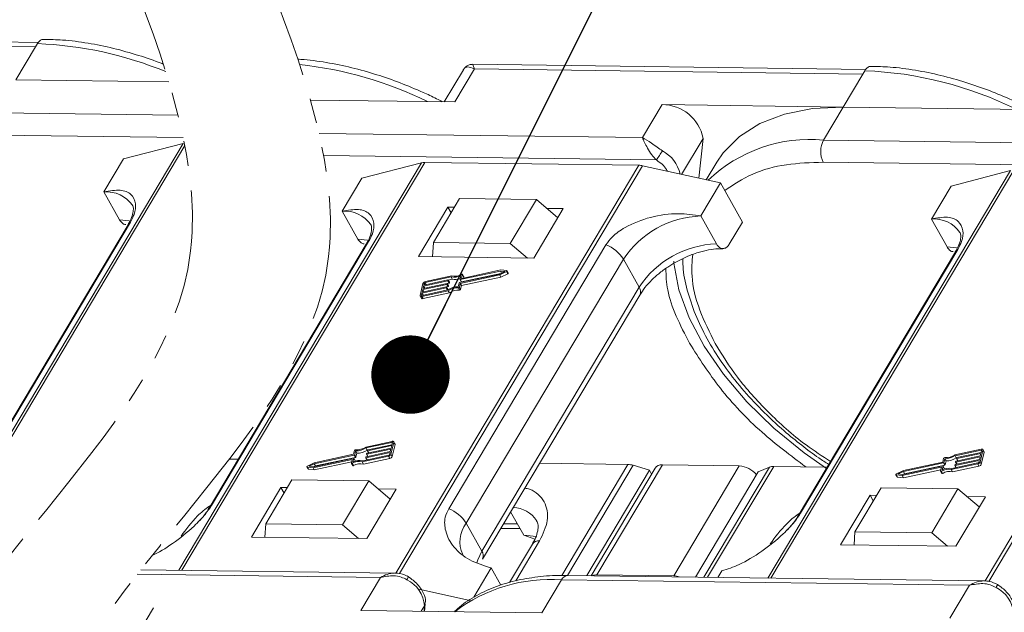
# Model space of a CAD drawing. Header units: millimetres. Extents: x 3223 to 4146, y -133 to 519.
# Tile 34 of 39: x 3841 to 3904, y 362 to 400. Entities that reach past the tile are written whole.
import ezdxf

# ---------------------------------------------------------------- set-up
doc = ezdxf.new("R2010")
doc.units = ezdxf.units.MM
doc.linetypes.add('PHANTOM2', pattern=[31.75, 15.875, -3.175, 3.175, -3.175, 3.175, -3.175])
doc.styles.get("Standard").update_dxf_attribs({"font": '仿宋_GB2312.ttf', "width": 0.8})
doc.dimstyles.new('ISO-25.1', dxfattribs={"dimtxt": 6, "dimasz": 5, "dimexe": 3.5, "dimexo": 0.625, "dimgap": 1.5, "dimtad": 1, "dimtoh": 1, "dimdsep": 46, "dimtxsty": 'Standard', "dimcen": 2.5, "dimadec": 0, "dimazin": 0, "dimtfac": 1, "dimtmove": 0, "dimatfit": 3, "dimfxl": 0, "dimarcsym": 0})

msp = doc.modelspace()

# ---------------------------------------------------------------- linework, layer by layer
at = {"color": 7, "linetype": 'Continuous', "lineweight": 15}
for p, q in [((3842.655, 398.317), (3817.601, 398.647)), ((3817.714, 398.353), (3842.471, 398.026)), ((3842.471, 398.026), (3841.218, 395.921)), ((3842.596, 398.237), (3842.471, 398.026)), ((3895.399, 396.59), (3870.345, 396.92)), ((3869.747, 396.576), (3868.529, 394.53)), ((3869.205, 394.521), (3870.458, 396.626)), ((3870.458, 396.626), (3895.214, 396.299)), ((3895.214, 396.299), (3893.962, 394.195)), ((3895.34, 396.51), (3895.214, 396.299)), ((3841.218, 395.921), (3850.975, 395.793)), ((3860.003, 394.642), (3869.205, 394.521)), ((3882.414, 394.347), (3881.161, 392.242)), ((3893.962, 394.195), (3882.414, 394.347)), ((3892.709, 392.09), (3893.962, 394.195)), ((3893.962, 394.195), (3906.76, 394.026)), ((3851.567, 393.664), (3839.965, 393.817)), ((3851.894, 392.245), (3839.946, 392.402)), ((3881.161, 392.242), (3860.552, 392.514)), ((3851.892, 391.866), (3836.42, 365.872)), ((3836.606, 365.869), (3851.998, 391.729)), ((3848.092, 390.881), (3851.892, 391.866)), ((3883.659, 389.898), (3885.024, 392.191)), ((3885.024, 392.191), (3884.764, 389.653)), ((3918.715, 391.747), (3892.709, 392.09)), ((3882.055, 390.816), (3860.845, 391.096)), ((3846.839, 388.776), (3848.092, 390.881)), ((3867.081, 390.635), (3851.61, 364.64)), ((3851.796, 364.638), (3867.282, 390.657)), ((3863.281, 389.649), (3867.081, 390.635)), ((3880.942, 390.477), (3865.453, 364.453)), ((3865.684, 364.429), (3881.171, 390.449)), ((3867.282, 390.657), (3880.942, 390.477)), ((3881.171, 390.449), (3886.14, 389.348)), ((3885.904, 390.677), (3885.233, 389.549)), ((3919.609, 390.321), (3892.69, 390.676)), ((3904.636, 390.14), (3889.164, 364.145)), ((3889.35, 364.142), (3904.837, 390.162)), ((3900.836, 389.154), (3904.636, 390.14)), ((3918.497, 389.982), (3903.007, 363.957)), ((3903.239, 363.934), (3918.726, 389.954)), ((3862.028, 387.544), (3863.281, 389.649)), ((3886.14, 389.348), (3884.888, 387.243)), ((3886.14, 389.348), (3887.536, 386.854)), ((3899.583, 387.049), (3900.836, 389.154)), ((3846.839, 388.776), (3847.836, 386.995)), ((3869.51, 388.365), (3867.84, 385.559)), ((3874.409, 388.3), (3869.51, 388.365)), ((3872.738, 385.494), (3874.409, 388.3)), ((3874.409, 388.3), (3875.772, 387.135)), ((3862.028, 387.544), (3863.025, 385.763)), ((3868.768, 387.809), (3866.889, 384.652)), ((3869.176, 387.804), (3868.768, 387.809)), ((3868.768, 387.809), (3868.968, 387.453)), ((3874.237, 384.555), (3876.116, 387.712)), ((3876.116, 387.712), (3875.081, 387.726)), ((3848.37, 386.677), (3838.348, 369.839)), ((3838.5, 370.001), (3848.522, 386.839)), ((3885.885, 385.462), (3884.888, 387.243)), ((3886.701, 385.451), (3887.536, 386.854)), ((3899.583, 387.049), (3900.58, 385.268)), ((3863.559, 385.446), (3853.537, 368.607)), ((3853.689, 368.769), (3863.711, 385.608)), ((3867.84, 385.559), (3867.785, 384.64)), ((3872.738, 385.494), (3867.84, 385.559)), ((3878.833, 385.408), (3868.811, 368.57)), ((3873.831, 384.56), (3872.738, 385.494)), ((3901.114, 384.951), (3891.091, 368.112)), ((3891.243, 368.274), (3901.265, 385.112)), ((3866.889, 384.652), (3874.237, 384.555)), ((3869.929, 367.641), (3879.952, 384.479)), ((3880.949, 382.698), (3879.952, 384.479)), ((3869.506, 382.99), (3872.06, 383.54)), ((3872.106, 383.73), (3869.551, 383.181)), ((3869.631, 383.038), (3872.134, 383.576)), ((3872.138, 383.797), (3869.651, 383.262)), ((3869.767, 383.374), (3869.688, 383.516)), ((3872.06, 383.54), (3872.383, 383.699)), ((3872.062, 383.48), (3872.501, 383.697)), ((3872.383, 383.699), (3872.106, 383.73)), ((3872.179, 383.598), (3872.106, 383.73)), ((3872.515, 383.755), (3872.138, 383.797)), ((3872.142, 383.337), (3872.58, 383.554)), ((3872.501, 383.697), (3872.58, 383.554)), ((3872.612, 383.603), (3872.532, 383.745)), ((3867.174, 382.94), (3866.991, 382.18)), ((3868.697, 382.877), (3867.16, 382.546)), ((3867.175, 382.61), (3868.712, 382.94)), ((3868.75, 383.098), (3867.213, 382.768)), ((3867.228, 382.831), (3868.765, 383.162)), ((3867.258, 382.958), (3867.228, 382.831)), ((3867.318, 382.851), (3867.258, 382.958)), ((3868.964, 383.355), (3867.308, 382.999)), ((3867.308, 382.999), (3867.383, 382.865)), ((3869.005, 383.424), (3867.324, 383.062)), ((3868.776, 382.734), (3868.697, 382.877)), ((3868.729, 382.929), (3868.722, 382.897)), ((3868.801, 382.755), (3868.722, 382.897)), ((3868.808, 382.793), (3868.728, 382.936)), ((3868.729, 382.934), (3868.83, 382.956)), ((3868.809, 382.786), (3868.729, 382.929)), ((3868.83, 382.956), (3868.75, 383.098)), ((3868.782, 383.15), (3868.775, 383.119)), ((3868.855, 382.976), (3868.775, 383.119)), ((3868.782, 383.156), (3869.043, 383.212)), ((3868.861, 383.015), (3868.782, 383.157)), ((3868.862, 383.008), (3868.782, 383.15)), ((3868.855, 382.976), (3868.862, 383.008)), ((3869.043, 383.212), (3868.964, 383.355)), ((3869.422, 382.725), (3869.481, 382.97)), ((3869.495, 382.696), (3869.554, 382.941)), ((3869.534, 383.192), (3869.593, 383.437)), ((3869.535, 383.185), (3869.614, 383.042)), ((3869.631, 383.038), (3869.551, 383.181)), ((3869.554, 382.941), (3872.062, 383.48)), ((3869.634, 382.798), (3869.554, 382.941)), ((3869.689, 383.503), (3869.634, 383.273)), ((3869.634, 382.798), (3872.142, 383.337)), ((3869.64, 383.262), (3869.634, 383.273)), ((3869.689, 383.503), (3869.769, 383.36)), ((3869.75, 383.283), (3869.769, 383.36)), ((3872.142, 383.337), (3872.062, 383.48)), ((3867.106, 382.324), (3867.076, 382.198)), ((3867.096, 382.112), (3868.777, 382.473)), ((3868.643, 382.655), (3867.106, 382.324)), ((3867.181, 382.19), (3867.106, 382.324)), ((3867.111, 382.175), (3868.766, 382.531)), ((3867.122, 382.388), (3868.659, 382.718)), ((3867.16, 382.546), (3867.122, 382.388)), ((3867.235, 382.412), (3867.16, 382.546)), ((3867.213, 382.768), (3867.175, 382.61)), ((3867.175, 381.969), (3868.857, 382.331)), ((3867.288, 382.634), (3867.213, 382.768)), ((3868.718, 382.521), (3868.643, 382.655)), ((3868.676, 382.707), (3868.668, 382.675)), ((3868.748, 382.533), (3868.668, 382.675)), ((3868.755, 382.571), (3868.675, 382.714)), ((3868.676, 382.713), (3868.776, 382.734)), ((3868.756, 382.564), (3868.676, 382.707)), ((3868.748, 382.533), (3868.756, 382.564)), ((3868.857, 382.331), (3868.777, 382.473)), ((3868.801, 382.755), (3868.809, 382.786)), ((3869.428, 382.654), (3869.508, 382.512)), ((3869.575, 382.553), (3869.495, 382.696)), ((3869.575, 382.553), (3869.634, 382.798)), ((3880.949, 382.698), (3870.927, 365.86)), ((3866.995, 382.138), (3867.075, 381.996)), ((3867.076, 382.198), (3867.088, 382.176)), ((3867.175, 381.969), (3867.096, 382.112)), ((3870.969, 365.359), (3880.992, 382.198)), ((3865.208, 372.866), (3863.526, 372.504)), ((3865.388, 372.697), (3865.308, 372.84)), ((3862.808, 372.282), (3862.749, 372.037)), ((3862.881, 372.252), (3862.822, 372.008)), ((3862.961, 372.11), (3862.881, 372.252)), ((3865.192, 372.802), (3863.537, 372.447)), ((3863.617, 372.304), (3863.537, 372.447)), ((3863.553, 371.879), (3865.09, 372.21)), ((3865.128, 372.368), (3863.591, 372.038)), ((3863.607, 372.101), (3865.144, 372.431)), ((3863.617, 372.304), (3863.638, 372.309)), ((3863.627, 372.271), (3863.635, 372.302)), ((3863.628, 372.264), (3863.707, 372.123)), ((3865.182, 372.59), (3863.645, 372.259)), ((3863.72, 372.125), (3863.645, 372.259)), ((3863.66, 372.323), (3865.197, 372.653)), ((3865.09, 372.21), (3865.128, 372.368)), ((3865.13, 372.038), (3865.312, 372.798)), ((3865.144, 372.431), (3865.182, 372.59)), ((3865.221, 372.752), (3865.192, 372.802)), ((3865.197, 372.653), (3865.227, 372.78)), ((3865.209, 371.895), (3865.392, 372.656)), ((3865.312, 372.798), (3865.392, 372.656)), ((3902.762, 372.371), (3901.081, 372.009)), ((3902.747, 372.307), (3901.092, 371.951)), ((3902.684, 371.543), (3902.867, 372.303)), ((3902.775, 372.257), (3902.747, 372.307)), ((3902.751, 372.158), (3902.782, 372.285)), ((3902.942, 372.202), (3902.862, 372.344)), ((3902.867, 372.303), (3902.946, 372.16)), ((3854.826, 371.726), (3855.389, 371.719)), ((3860.165, 371.181), (3862.652, 371.716)), ((3860.197, 371.248), (3862.752, 371.797)), ((3862.749, 372.037), (3860.241, 371.498)), ((3862.797, 371.987), (3860.243, 371.438)), ((3860.323, 371.296), (3862.877, 371.845)), ((3862.614, 371.475), (3862.669, 371.704)), ((3862.666, 371.69), (3862.652, 371.716)), ((3862.769, 371.786), (3862.711, 371.541)), ((3862.848, 371.65), (3862.769, 371.793)), ((3862.849, 371.643), (3862.769, 371.786)), ((3862.877, 371.845), (3862.797, 371.987)), ((3862.902, 371.865), (3862.822, 372.008)), ((3862.837, 371.591), (3862.849, 371.643)), ((3862.902, 371.865), (3862.961, 372.11)), ((3863.298, 371.554), (3864.98, 371.915)), ((3863.34, 371.623), (3864.995, 371.979)), ((3863.378, 371.411), (3865.059, 371.773)), ((3863.521, 371.827), (3863.528, 371.859)), ((3863.522, 371.82), (3863.601, 371.679)), ((3865.075, 372.146), (3863.538, 371.816)), ((3863.613, 371.682), (3863.538, 371.816)), ((3863.574, 372.049), (3863.582, 372.081)), ((3863.575, 372.042), (3863.654, 371.901)), ((3863.666, 371.904), (3863.591, 372.038)), ((3864.98, 371.915), (3865.059, 371.773)), ((3865.045, 372.02), (3865.075, 372.146)), ((3865.209, 371.895), (3865.13, 372.038)), ((3900.362, 371.787), (3900.304, 371.542)), ((3900.436, 371.757), (3900.377, 371.512)), ((3900.516, 371.615), (3900.436, 371.757)), ((3900.457, 371.37), (3900.516, 371.615)), ((3901.172, 371.809), (3901.092, 371.951)), ((3902.63, 371.651), (3901.093, 371.321)), ((3901.108, 371.384), (3902.645, 371.714)), ((3901.129, 371.554), (3901.136, 371.585)), ((3902.683, 371.873), (3901.146, 371.542)), ((3901.161, 371.606), (3902.698, 371.936)), ((3901.172, 371.809), (3901.192, 371.813)), ((3901.182, 371.775), (3901.189, 371.807)), ((3901.182, 371.769), (3901.262, 371.627)), ((3902.736, 372.095), (3901.199, 371.764)), ((3901.274, 371.63), (3901.199, 371.764)), ((3901.214, 371.828), (3902.751, 372.158)), ((3902.599, 371.524), (3902.63, 371.651)), ((3902.645, 371.714), (3902.683, 371.873)), ((3902.698, 371.936), (3902.736, 372.095)), ((3902.764, 371.4), (3902.946, 372.16)), ((3859.771, 371.232), (3859.851, 371.09)), ((3859.789, 371.223), (3860.165, 371.181)), ((3859.868, 371.08), (3859.789, 371.223)), ((3860.241, 371.498), (3859.803, 371.281)), ((3859.868, 371.08), (3860.245, 371.038)), ((3860.243, 371.438), (3859.921, 371.279)), ((3859.921, 371.279), (3860.197, 371.248)), ((3860.245, 371.038), (3860.165, 371.181)), ((3860.323, 371.296), (3860.243, 371.438)), ((3860.245, 371.038), (3862.633, 371.552)), ((3860.249, 371.259), (3860.323, 371.296)), ((3862.616, 371.461), (3862.695, 371.319)), ((3862.748, 371.317), (3862.668, 371.459)), ((3863.378, 371.411), (3863.298, 371.554)), ((3874.604, 371.465), (3880.235, 371.391)), ((3880.235, 371.391), (3876.022, 364.313)), ((3876.379, 364.301), (3880.566, 371.336)), ((3881.612, 371.019), (3877.611, 364.297)), ((3881.972, 371.161), (3877.885, 364.294)), ((3878.257, 364.346), (3882.433, 371.362)), ((3881.612, 371.019), (3880.566, 371.336)), ((3881.746, 370.78), (3881.612, 371.019)), ((3882.433, 371.362), (3887.331, 371.298)), ((3887.331, 371.298), (3883.155, 364.282)), ((3889.255, 371.222), (3885.075, 364.199)), ((3885.32, 364.196), (3889.529, 371.269)), ((3889.255, 371.222), (3888.551, 370.928)), ((3889.529, 371.269), (3892.943, 371.224)), ((3897.795, 371.003), (3897.357, 370.786)), ((3897.719, 370.686), (3900.206, 371.22)), ((3897.752, 370.753), (3900.306, 371.302)), ((3900.304, 371.542), (3897.795, 371.003)), ((3900.352, 371.492), (3897.797, 370.943)), ((3897.799, 370.543), (3900.187, 371.057)), ((3897.877, 370.8), (3900.432, 371.349)), ((3900.169, 370.98), (3900.224, 371.209)), ((3900.17, 370.966), (3900.25, 370.823)), ((3900.221, 371.195), (3900.206, 371.22)), ((3900.302, 370.822), (3900.223, 370.964)), ((3900.324, 371.291), (3900.265, 371.046)), ((3900.403, 371.155), (3900.323, 371.298)), ((3900.404, 371.148), (3900.324, 371.291)), ((3900.432, 371.349), (3900.352, 371.492)), ((3900.457, 371.37), (3900.377, 371.512)), ((3900.391, 371.096), (3900.404, 371.148)), ((3900.853, 371.059), (3902.534, 371.42)), ((3900.932, 370.916), (3900.853, 371.059)), ((3900.894, 371.128), (3902.549, 371.484)), ((3900.932, 370.916), (3902.614, 371.278)), ((3901.075, 371.332), (3901.083, 371.364)), ((3901.076, 371.325), (3901.155, 371.184)), ((3901.168, 371.187), (3901.093, 371.321)), ((3901.129, 371.547), (3901.208, 371.406)), ((3901.221, 371.408), (3901.146, 371.542)), ((3902.534, 371.42), (3902.614, 371.278)), ((3902.764, 371.4), (3902.684, 371.543)), ((3858.82, 370.404), (3857.15, 367.598)), ((3863.718, 370.339), (3858.82, 370.404)), ((3862.048, 367.533), (3863.718, 370.339)), ((3863.718, 370.339), (3865.082, 369.174)), ((3884.55, 364.206), (3888.551, 370.928)), ((3897.326, 370.737), (3897.406, 370.595)), ((3897.343, 370.727), (3897.719, 370.686)), ((3897.423, 370.585), (3897.343, 370.727)), ((3897.423, 370.585), (3897.799, 370.543)), ((3897.797, 370.943), (3897.475, 370.783)), ((3897.475, 370.783), (3897.752, 370.753)), ((3897.799, 370.543), (3897.719, 370.686)), ((3897.877, 370.8), (3897.797, 370.943)), ((3897.803, 370.764), (3897.877, 370.8)), ((3858.12, 369.918), (3856.24, 366.761)), ((3858.528, 369.913), (3858.12, 369.918)), ((3858.12, 369.918), (3858.319, 369.562)), ((3863.588, 366.664), (3865.467, 369.821)), ((3865.467, 369.821), (3864.307, 369.837)), ((3896.375, 369.909), (3894.704, 367.102)), ((3901.273, 369.844), (3896.375, 369.909)), ((3899.603, 367.038), (3901.273, 369.844)), ((3901.273, 369.844), (3902.636, 368.679)), ((3895.674, 369.423), (3893.795, 366.266)), ((3896.082, 369.418), (3895.674, 369.423)), ((3895.674, 369.423), (3895.873, 369.067)), ((3901.143, 366.169), (3903.022, 369.326)), ((3903.022, 369.326), (3901.861, 369.341)), ((3872.762, 368.371), (3873.596, 366.882)), ((3857.099, 366.75), (3857.15, 367.598)), ((3857.15, 367.598), (3862.048, 367.533)), ((3863.056, 366.671), (3862.048, 367.533)), ((3869.929, 367.641), (3870.927, 365.86)), ((3872.134, 367.315), (3873.362, 367.299)), ((3872.307, 367.606), (3873.197, 367.594)), ((3856.24, 366.761), (3863.588, 366.664)), ((3873.596, 366.882), (3874.304, 366.629)), ((3894.653, 366.254), (3894.704, 367.102)), ((3894.704, 367.102), (3899.603, 367.038)), ((3900.611, 366.176), (3899.603, 367.038)), ((3874.151, 366.315), (3872.686, 363.853)), ((3873.098, 363.974), (3874.611, 366.516)), ((3893.795, 366.266), (3901.143, 366.169)), ((3870.407, 362.914), (3871.525, 364.791)), ((3871.525, 364.791), (3872.144, 363.685)), ((3848.956, 364.382), (3864.457, 364.178)), ((3865.395, 364.458), (3849.182, 364.672)), ((3864.457, 364.178), (3863.204, 362.073)), ((3902.949, 363.963), (3876.417, 364.313)), ((3883.155, 364.282), (3878.257, 364.346)), ((3885.975, 364.187), (3886.22, 364.598)), ((3866.899, 363.434), (3870.272, 362.687)), ((3874.752, 361.921), (3876.005, 364.026)), ((3876.005, 364.026), (3902.012, 363.683)), ((3902.012, 363.683), (3900.759, 361.578)), ((3848.743, 360.142), (3849.996, 362.247)), ((3867.068, 362.022), (3867.277, 362.373)), ((3867.277, 362.373), (3867.24, 362.02)), ((3867.271, 362.019), (3867.321, 362.504)), ((3863.204, 362.073), (3874.752, 361.921))]:
    msp.add_line(p, q, dxfattribs=at)
at = {"color": 7, "linetype": 'Continuous', "lineweight": 15, "flags": 128}
for points in [[(3893.962, 394.195), (3891.999, 394.094), (3890.219, 393.743), (3888.657, 393.146), (3887.346, 392.317), (3886.311, 391.273), (3885.904, 390.677)], [(3848.505, 386.919), (3848.441, 386.932), (3847.836, 386.995)], [(3848.522, 386.839), (3848.434, 386.763), (3848.37, 386.677)], [(3863.694, 385.687), (3863.63, 385.701), (3863.025, 385.763)], [(3863.711, 385.608), (3863.623, 385.531), (3863.559, 385.446)], [(3901.248, 385.192), (3901.185, 385.205), (3900.58, 385.268)], [(3901.265, 385.112), (3901.178, 385.036), (3901.114, 384.951)], [(3892.893, 371.139), (3891.472, 372.139), (3889.547, 373.709), (3887.819, 375.388), (3886.323, 377.145), (3885.088, 378.944), (3884.139, 380.75), (3883.494, 382.526), (3883.167, 384.238), (3883.156, 384.356)], [(3869.635, 383.518), (3869.646, 383.523), (3869.657, 383.526), (3869.667, 383.526), (3869.676, 383.525), (3869.683, 383.522), (3869.687, 383.517), (3869.689, 383.51), (3869.689, 383.503)], [(3872.515, 383.755), (3872.524, 383.752), (3872.531, 383.747), (3872.534, 383.74), (3872.533, 383.731), (3872.529, 383.722), (3872.522, 383.712), (3872.512, 383.704), (3872.501, 383.697)], [(3872.58, 383.554), (3872.592, 383.561), (3872.602, 383.57), (3872.609, 383.579), (3872.613, 383.589), (3872.614, 383.598), (3872.612, 383.603)], [(3868.712, 382.94), (3868.716, 382.941), (3868.72, 382.941), (3868.723, 382.94), (3868.726, 382.939), (3868.728, 382.937), (3868.729, 382.934), (3868.73, 382.932), (3868.729, 382.929)], [(3868.765, 383.162), (3868.769, 383.162), (3868.773, 383.162), (3868.776, 383.162), (3868.779, 383.16), (3868.781, 383.158), (3868.782, 383.156), (3868.783, 383.153), (3868.782, 383.15)], [(3869.551, 383.181), (3869.547, 383.18), (3869.544, 383.18), (3869.54, 383.181), (3869.537, 383.182), (3869.535, 383.184), (3869.534, 383.186), (3869.534, 383.189), (3869.534, 383.192)], [(3869.634, 383.273), (3869.634, 383.27), (3869.634, 383.268), (3869.635, 383.265), (3869.637, 383.264), (3869.64, 383.262), (3869.644, 383.262), (3869.647, 383.262), (3869.651, 383.262)], [(3869.769, 383.36), (3869.769, 383.368), (3869.767, 383.374)], [(3868.659, 382.718), (3868.663, 382.719), (3868.666, 382.719), (3868.67, 382.718), (3868.672, 382.717), (3868.675, 382.715), (3868.676, 382.713), (3868.676, 382.71), (3868.676, 382.707)], [(3868.745, 382.527), (3868.747, 382.53), (3868.748, 382.533)], [(3867.096, 382.112), (3867.071, 382.108), (3867.049, 382.109), (3867.029, 382.113), (3867.012, 382.12), (3867, 382.131), (3866.992, 382.145), (3866.989, 382.162), (3866.991, 382.18)], [(3867.076, 382.198), (3867.075, 382.192), (3867.076, 382.186), (3867.079, 382.182), (3867.083, 382.178), (3867.088, 382.175), (3867.095, 382.174), (3867.103, 382.174), (3867.111, 382.175)], [(3865.208, 372.866), (3865.232, 372.869), (3865.255, 372.869), (3865.274, 372.865), (3865.291, 372.857), (3865.303, 372.846), (3865.311, 372.832), (3865.314, 372.816), (3865.312, 372.798)], [(3863.645, 372.259), (3863.641, 372.259), (3863.637, 372.259), (3863.633, 372.26), (3863.631, 372.261), (3863.629, 372.263), (3863.627, 372.265), (3863.627, 372.268), (3863.627, 372.271)], [(3865.227, 372.78), (3865.228, 372.786), (3865.227, 372.791), (3865.224, 372.796), (3865.22, 372.8), (3865.215, 372.802), (3865.208, 372.803), (3865.201, 372.804), (3865.192, 372.802)], [(3902.782, 372.285), (3902.782, 372.291), (3902.781, 372.296), (3902.779, 372.301), (3902.775, 372.304), (3902.769, 372.307), (3902.763, 372.308), (3902.755, 372.308), (3902.747, 372.307)], [(3902.762, 372.371), (3902.787, 372.374), (3902.809, 372.374), (3902.829, 372.37), (3902.845, 372.362), (3902.858, 372.351), (3902.866, 372.337), (3902.869, 372.321), (3902.867, 372.303)], [(3862.669, 371.704), (3862.67, 371.707), (3862.669, 371.71), (3862.668, 371.712), (3862.666, 371.714), (3862.663, 371.715), (3862.66, 371.716), (3862.656, 371.716), (3862.652, 371.716)], [(3862.752, 371.797), (3862.756, 371.798), (3862.76, 371.798), (3862.763, 371.797), (3862.766, 371.796), (3862.768, 371.794), (3862.769, 371.792), (3862.77, 371.789), (3862.769, 371.786)], [(3863.538, 371.816), (3863.534, 371.815), (3863.53, 371.815), (3863.527, 371.816), (3863.524, 371.817), (3863.522, 371.819), (3863.521, 371.821), (3863.521, 371.824), (3863.521, 371.827)], [(3863.591, 372.038), (3863.587, 372.037), (3863.584, 372.037), (3863.58, 372.038), (3863.578, 372.039), (3863.575, 372.041), (3863.574, 372.043), (3863.574, 372.046), (3863.574, 372.049)], [(3901.199, 371.764), (3901.195, 371.764), (3901.191, 371.764), (3901.188, 371.764), (3901.185, 371.766), (3901.183, 371.767), (3901.182, 371.77), (3901.181, 371.772), (3901.182, 371.775)], [(3859.789, 371.223), (3859.779, 371.225), (3859.773, 371.23), (3859.769, 371.238), (3859.77, 371.246), (3859.774, 371.256), (3859.781, 371.265), (3859.791, 371.274), (3859.803, 371.281)], [(3862.668, 371.459), (3862.657, 371.455), (3862.647, 371.452), (3862.636, 371.451), (3862.628, 371.452), (3862.621, 371.456), (3862.616, 371.461), (3862.614, 371.467), (3862.614, 371.475)], [(3862.695, 371.319), (3862.696, 371.318), (3862.7, 371.313), (3862.707, 371.31), (3862.716, 371.309), (3862.726, 371.309), (3862.737, 371.312), (3862.748, 371.317)], [(3900.223, 370.964), (3900.212, 370.96), (3900.201, 370.957), (3900.191, 370.956), (3900.182, 370.957), (3900.175, 370.961), (3900.17, 370.966), (3900.168, 370.972), (3900.169, 370.98)], [(3900.224, 371.209), (3900.224, 371.212), (3900.224, 371.215), (3900.222, 371.217), (3900.22, 371.219), (3900.218, 371.22), (3900.214, 371.221), (3900.21, 371.221), (3900.206, 371.22)], [(3900.306, 371.302), (3900.31, 371.302), (3900.314, 371.302), (3900.318, 371.302), (3900.32, 371.3), (3900.322, 371.299), (3900.324, 371.296), (3900.324, 371.294), (3900.324, 371.291)], [(3901.093, 371.321), (3901.089, 371.32), (3901.085, 371.32), (3901.082, 371.321), (3901.079, 371.322), (3901.077, 371.324), (3901.076, 371.326), (3901.075, 371.329), (3901.075, 371.332)], [(3901.146, 371.542), (3901.142, 371.542), (3901.138, 371.542), (3901.135, 371.543), (3901.132, 371.544), (3901.13, 371.546), (3901.129, 371.548), (3901.128, 371.551), (3901.129, 371.554)], [(3897.343, 370.727), (3897.334, 370.73), (3897.327, 370.735), (3897.324, 370.742), (3897.324, 370.751), (3897.328, 370.761), (3897.336, 370.77), (3897.346, 370.779), (3897.357, 370.786)], [(3900.25, 370.823), (3900.25, 370.823), (3900.255, 370.818), (3900.262, 370.815), (3900.271, 370.813), (3900.281, 370.814), (3900.292, 370.817), (3900.302, 370.822)], [(3874.383, 366.776), (3874.201, 366.82), (3873.596, 366.882)], [(3870.927, 365.86), (3870.663, 365.311), (3870.598, 365.105)], [(3866.149, 364.038), (3866.186, 364.102), (3866.216, 364.154), (3866.236, 364.193), (3866.246, 364.217), (3866.246, 364.226), (3866.246, 364.225)], [(3903.703, 363.542), (3903.741, 363.606), (3903.77, 363.659), (3903.791, 363.698), (3903.801, 363.722), (3903.801, 363.73), (3903.8, 363.73)], [(3867.321, 362.504), (3867.309, 362.445), (3867.277, 362.373)]]:
    msp.add_lwpolyline(points, dxfattribs=at)
at = {"color": 7, "linetype": 'Continuous', "lineweight": 15}
for centre, radius, start, end in [((3841.656, 374.335), 23.921, 67.59847, 87.74889), ((3856.846, 373.103), 23.921, 63.68222, 84.09301), ((3894.4, 372.608), 23.921, 63.68222, 87.74889), ((3882.433, 391.712), 2.635, 10.46334, 90.43159), ((3891.842, 382.761), 9.369, 84.68884, 133.81237), ((3894.064, 391.365), 1.537, 151.84726, 206.63631), ((3874.949, 395.854), 8.711, 324.66196, 329.24799), ((3881.401, 389.444), 2.212, 12.3939, 62.13915), ((3867.265, 389.895), 0.762, 88.71486, 103.94659), ((3880.92, 389.346), 1.132, 77.19266, 88.88778), ((3847.01, 386.771), 2.012, 34.97651, 94.86365), ((3862.199, 385.539), 2.012, 34.97651, 94.86365), ((3885.086, 381.098), 6.148, 91.85146, 146.63211), ((3899.753, 385.044), 2.012, 34.97651, 94.86365), ((3877.999, 383.266), 2.299, 31.86296, 68.72336), ((3886.083, 379.317), 6.148, 91.85146, 146.63211), ((3869.207, 384.223), 0.825, 255.81963, 301.24295), ((3867.359, 382.866), 0.199, 100.13345, 158.28269), ((3867.32, 382.933), 0.0664, 100.13345, 158.28269), ((3868.691, 382.909), 0.0332, 280.13345, 338.28269), ((3868.744, 383.131), 0.0332, 280.13345, 338.28269), ((3868.824, 382.989), 0.0332, 280.13345, 338.28269), ((3868.853, 383.011), 0.00928, 343.83362, 27.82236), ((3869.167, 384.25), 0.918, 257.21693, 297.64361), ((3869.243, 384.053), 0.864, 256.65483, 290.57082), ((3869.512, 382.958), 0.0332, 100.13345, 158.28269), ((3869.626, 383.052), 0.0147, 219.38216, 291.31431), ((3868.638, 382.688), 0.0332, 280.13345, 338.28269), ((3868.747, 382.567), 0.00928, 343.83362, 27.82236), ((3869.404, 381.58), 1.145, 89.11156, 123.86502), ((3868.771, 382.767), 0.0332, 280.13345, 338.28269), ((3869.348, 381.68), 0.978, 85.32254, 125.72777), ((3868.8, 382.789), 0.00928, 343.83362, 27.82236), ((3869.428, 381.537), 0.978, 85.32254, 125.72777), ((3869.434, 382.72), 0.0666, 265.08198, 338.22439), ((3869.513, 382.578), 0.0666, 265.08198, 338.22439), ((3880.563, 382.413), 0.48, 333.29813, 36.49761), ((3867.143, 382.051), 0.0882, 219.38216, 291.31431), ((3862.87, 372.257), 0.0666, 85.08198, 158.22439), ((3862.955, 373.298), 0.978, 265.32254, 305.72777), ((3862.899, 373.398), 1.145, 269.11156, 303.86502), ((3862.979, 373.255), 1.145, 269.11156, 303.86502), ((3863.666, 372.29), 0.0332, 100.13345, 158.28269), ((3865.338, 372.671), 0.0557, 343.83362, 27.82236), ((3863.096, 370.754), 0.825, 75.81963, 121.24295), ((3863.137, 370.728), 0.918, 77.21693, 117.64361), ((3862.792, 372.02), 0.0332, 280.13345, 338.28269), ((3862.84, 371.646), 0.00928, 343.83362, 27.82236), ((3862.871, 371.877), 0.0332, 280.13345, 338.28269), ((3863.559, 371.847), 0.0332, 100.13345, 158.28269), ((3863.612, 372.068), 0.0332, 100.13345, 158.28269), ((3864.945, 372.111), 0.199, 280.13345, 338.28269), ((3864.983, 372.044), 0.0664, 280.13345, 338.28269), ((3865.024, 371.969), 0.199, 280.13345, 338.28269), ((3900.424, 371.762), 0.0666, 85.08198, 158.22439), ((3900.51, 372.803), 0.978, 265.32254, 305.72777), ((3900.454, 372.903), 1.145, 269.11156, 303.86502), ((3900.533, 372.76), 1.145, 269.11156, 303.86502), ((3901.167, 371.573), 0.0332, 100.13345, 158.28269), ((3901.22, 371.795), 0.0332, 100.13345, 158.28269), ((3902.893, 372.176), 0.0557, 343.83362, 27.82236), ((3859.869, 371.101), 0.0209, 212.10887, 269.29606), ((3863.176, 370.612), 0.825, 75.81963, 121.24295), ((3880.205, 370.182), 1.21, 72.60466, 88.58202), ((3882.377, 370.862), 0.503, 83.62421, 143.5489), ((3887.239, 369.752), 1.549, 39.39998, 86.5962), ((3889.506, 370.577), 0.692, 88.08646, 111.31749), ((3900.65, 370.259), 0.825, 75.81963, 121.24295), ((3900.691, 370.232), 0.918, 77.21693, 117.64361), ((3900.346, 371.525), 0.0332, 280.13345, 338.28269), ((3900.395, 371.151), 0.00928, 343.83362, 27.82236), ((3900.426, 371.382), 0.0332, 280.13345, 338.28269), ((3901.114, 371.351), 0.0332, 100.13345, 158.28269), ((3902.499, 371.616), 0.199, 280.13345, 338.28269), ((3902.538, 371.549), 0.0664, 280.13345, 338.28269), ((3902.579, 371.474), 0.199, 280.13345, 338.28269), ((3897.423, 370.606), 0.0209, 212.10887, 269.29606), ((3900.73, 370.116), 0.825, 75.81963, 121.24295), ((3853.984, 368.34), 0.521, 124.53354, 150.01461), ((3867.977, 366.427), 2.299, 31.86296, 68.72336), ((3872.844, 366.742), 1.903, 34.29758, 87.55752), ((3891.538, 367.845), 0.521, 124.53354, 150.01461), ((3871.502, 366.453), 1.971, 142.93475, 204.26513), ((3874.555, 366.016), 0.503, 83.62421, 143.5489), ((3870.51, 365.571), 0.506, 336.16518, 34.75455), ((3875.274, 354.072), 9.98, 85.79631, 127.46323), ((3876.461, 363.812), 0.503, 94.93467, 154.85936), ((3878.226, 363.703), 0.644, 87.24327, 113.70942), ((3883.116, 363.014), 1.268, 71.90738, 88.22848), ((3865.223, 362.196), 2.062, 4.91796, 63.30134), ((3902.777, 361.701), 2.062, 4.91796, 63.30134)]:
    msp.add_arc(centre, radius, start, end, dxfattribs=at)
at = {"color": 3, "linetype": 'PHANTOM2', "lineweight": 9, "ltscale": 0.5}
for points in [[(3848.006, 404.068), (3852.173, 383.829), (3833.759, 353.142), (3839.895, 328.591)], [(3856.803, 403.702), (3860.97, 383.463), (3842.556, 352.776), (3848.693, 328.225)]]:
    msp.add_spline(points, degree=3, dxfattribs=at)
at = {"color": 7, "linetype": 'Continuous', "lineweight": 15}
for points, knots in [([(3843.015, 398.512), (3842.969, 398.513), (3842.858, 398.514), (3842.711, 398.405), (3842.629, 398.285), (3842.596, 398.237)], [0, 0, 0, 0, 0.29921, 0.721934, 1, 1, 1, 1]), ([(3850.618, 396.933), (3850.591, 396.943), (3850.065, 397.147), (3849.003, 397.516), (3847.423, 397.959), (3845.805, 398.287), (3844.318, 398.485), (3843.408, 398.502), (3843.015, 398.51)], [0.2590164, 0.2590164, 0.2590164, 0.2590164, 0.2667352, 0.4092126, 0.5608048, 0.7175824, 0.8780612, 1, 1, 1, 1]), ([(3868.396, 394.532), (3868.28, 394.596), (3867.881, 394.816), (3866.986, 395.218), (3865.714, 395.756), (3864.192, 396.285), (3862.613, 396.728), (3860.994, 397.056), (3859.851, 397.208), (3859.257, 397.244), (3859.19, 397.248)], [0, 0, 0, 0, 0.034921, 0.1195621, 0.2593589, 0.4032696, 0.5563867, 0.7147415, 0.8768346, 0.8974496, 0.8974496, 0.8974496, 0.8974496]), ([(3870.458, 396.626), (3870.299, 396.688), (3870.052, 396.786), (3869.831, 396.706), (3869.752, 396.577), (3869.716, 396.518)], [0, 0, 0, 0, 0.4984129, 0.772928, 1, 1, 1, 1]), ([(3870.342, 396.92), (3870.27, 396.915), (3870.145, 396.906), (3869.937, 396.808), (3869.843, 396.697), (3869.791, 396.637)], [0, 0, 0, 0, 0.389383, 0.666862, 1, 1, 1, 1]), ([(3870.344, 396.913), (3870.344, 396.915), (3870.342, 396.943), (3870.369, 396.849), (3870.428, 396.7), (3870.458, 396.626)], [0, 0, 0, 0, 0.044563, 0.521846, 1, 1, 1, 1]), ([(3895.759, 396.785), (3895.713, 396.786), (3895.602, 396.787), (3895.455, 396.678), (3895.372, 396.558), (3895.34, 396.51)], [0, 0, 0, 0, 0.29921, 0.721934, 1, 1, 1, 1]), ([(3906.052, 393.982), (3905.902, 394.065), (3905.469, 394.304), (3904.541, 394.723), (3903.268, 395.261), (3901.747, 395.789), (3900.167, 396.233), (3898.548, 396.56), (3897.061, 396.758), (3896.152, 396.776), (3895.759, 396.783)], [0, 0, 0, 0, 0.044532, 0.128331, 0.266735, 0.409213, 0.560805, 0.717582, 0.878061, 1, 1, 1, 1]), ([(3881.161, 392.242), (3881.345, 392.136), (3881.63, 391.97), (3882.08, 391.64), (3882.324, 391.475), (3882.435, 391.4)], [0, 0, 0, 0, 0.498413, 0.772928, 1, 1, 1, 1]), ([(3882.055, 390.816), (3881.953, 390.925), (3881.735, 391.157), (3881.482, 391.567), (3881.282, 391.953), (3881.201, 392.146), (3881.161, 392.242)], [0, 0, 0, 0, 0.2343503, 0.4981953, 0.748869, 1, 1, 1, 1]), ([(3882.752, 390.099), (3882.735, 390.135), (3882.667, 390.286), (3882.428, 390.546), (3882.177, 390.727), (3882.055, 390.816)], [0, 0, 0, 0, 0.142722, 0.582056, 1, 1, 1, 1]), ([(3892.69, 390.676), (3891.892, 390.647), (3890.247, 390.588), (3888.081, 389.991), (3886.972, 389.246), (3886.409, 388.867)], [0, 0, 0, 0, 0.317154, 0.653305, 1, 1, 1, 1]), ([(3848.522, 386.839), (3848.611, 387.012), (3848.841, 387.462), (3848.891, 388.117), (3848.611, 388.676), (3847.919, 388.965), (3847.202, 388.839), (3846.839, 388.776)], [0, 0, 0, 0, 0.109672, 0.284648, 0.519248, 0.75632, 1, 1, 1, 1]), ([(3848.653, 387.923), (3848.66, 387.914), (3848.695, 387.869), (3848.718, 387.763), (3848.704, 387.462), (3848.597, 387.084), (3848.427, 386.793), (3848.357, 386.674)], [0, 0, 0, 0, 0.0678944, 0.3455311, 0.5918392, 0.8324409, 1, 1, 1, 1]), ([(3863.711, 385.608), (3863.8, 385.781), (3864.03, 386.23), (3864.08, 386.885), (3863.8, 387.445), (3863.108, 387.733), (3862.392, 387.608), (3862.028, 387.544)], [0, 0, 0, 0, 0.109672, 0.284648, 0.519248, 0.75632, 1, 1, 1, 1]), ([(3884.888, 387.243), (3884.418, 387.313), (3883.391, 387.468), (3881.673, 387.224), (3880.226, 386.652), (3879.268, 385.997), (3878.96, 385.58), (3878.833, 385.408)], [0, 0, 0, 0, 0.219162, 0.4791659, 0.7354888, 0.890617, 1, 1, 1, 1]), ([(3847.836, 386.995), (3847.886, 386.924), (3847.985, 386.782), (3848.13, 386.694), (3848.213, 386.705), (3848.231, 386.708)], [0, 0, 0, 0, 0.4389656, 0.8779311, 1, 1, 1, 1]), ([(3863.842, 386.692), (3863.849, 386.683), (3863.884, 386.638), (3863.907, 386.531), (3863.893, 386.23), (3863.786, 385.852), (3863.616, 385.561), (3863.547, 385.442)], [0, 0, 0, 0, 0.067894, 0.345531, 0.591839, 0.832441, 1, 1, 1, 1]), ([(3901.265, 385.112), (3901.354, 385.286), (3901.585, 385.735), (3901.635, 386.39), (3901.355, 386.949), (3900.663, 387.238), (3899.946, 387.113), (3899.583, 387.049)], [0, 0, 0, 0, 0.109672, 0.284648, 0.519248, 0.75632, 1, 1, 1, 1]), ([(3901.397, 386.196), (3901.403, 386.188), (3901.439, 386.142), (3901.461, 386.036), (3901.448, 385.735), (3901.34, 385.357), (3901.171, 385.066), (3901.101, 384.947)], [0, 0, 0, 0, 0.067894, 0.345531, 0.591839, 0.832441, 1, 1, 1, 1]), ([(3863.025, 385.763), (3863.075, 385.692), (3863.174, 385.551), (3863.319, 385.462), (3863.402, 385.474), (3863.42, 385.476)], [0, 0, 0, 0, 0.4389656, 0.8779311, 1, 1, 1, 1]), ([(3886.701, 385.451), (3886.65, 385.38), (3886.547, 385.238), (3886.353, 385.15), (3886.158, 385.172), (3885.995, 385.289), (3885.916, 385.412), (3885.885, 385.462)], [0, 0, 0, 0, 0.214694, 0.429388, 0.644082, 0.858775, 1, 1, 1, 1]), ([(3883.293, 384.301), (3883.631, 384.473), (3884.106, 384.713), (3884.813, 384.951), (3885.386, 385.091), (3885.916, 385.166), (3886.187, 385.156), (3886.28, 385.153)], [0, 0, 0, 0, 0.329174, 0.461516, 0.675703, 0.889596, 1, 1, 1, 1]), ([(3884.371, 384.796), (3884.333, 384.343), (3884.241, 383.231), (3884.718, 381.285), (3885.447, 379.812), (3885.801, 379.097)], [0, 0, 0, 0, 0.262022, 0.641741, 1, 1, 1, 1]), ([(3900.58, 385.268), (3900.629, 385.197), (3900.728, 385.056), (3900.874, 384.967), (3900.957, 384.979), (3900.975, 384.981)], [0, 0, 0, 0, 0.4389656, 0.8779311, 1, 1, 1, 1]), ([(3881.007, 382.2), (3881.105, 382.358), (3881.301, 382.678), (3881.729, 383.143), (3882.219, 383.585), (3882.736, 383.972), (3883.12, 384.199), (3883.293, 384.301)], [0, 0, 0, 0, 0.2142216, 0.4301579, 0.6113, 0.8252845, 1, 1, 1, 1]), ([(3883.739, 384.509), (3883.743, 384.289), (3883.756, 383.577), (3884.047, 382.32), (3884.586, 380.771), (3885.36, 379.223), (3886.327, 377.706), (3887.461, 376.248), (3888.747, 374.851), (3890.041, 373.641), (3891.281, 372.632), (3892.23, 371.91), (3892.829, 371.529), (3893.044, 371.393)], [0, 0, 0, 0, 0.050224, 0.1621866, 0.2737079, 0.3844021, 0.493824, 0.6013649, 0.7053809, 0.8118659, 0.8889404, 0.9601856, 1, 1, 1, 1]), ([(3884.168, 379.119), (3883.572, 380.282), (3882.718, 381.951), (3882.67, 383.443), (3882.655, 383.894)], [0, 0, 0, 0, 0.697381, 1, 1, 1, 1]), ([(3891.569, 371.242), (3890.618, 371.959), (3888.574, 373.5), (3886.015, 376.212), (3884.779, 378.158), (3884.168, 379.119)], [0, 0, 0, 0, 0.3058402, 0.6572193, 1, 1, 1, 1]), ([(3885.801, 379.097), (3886.246, 378.379), (3887.161, 376.9), (3889.146, 374.709), (3891.169, 372.873), (3892.627, 371.922), (3893.155, 371.578)], [0, 0, 0, 0, 0.263846, 0.543497, 0.834774, 1, 1, 1, 1]), ([(3874.611, 366.516), (3874.82, 366.958), (3875.14, 367.638), (3875.116, 368.46), (3874.927, 369.032), (3874.531, 369.482), (3874.127, 369.802), (3873.766, 369.857), (3873.656, 369.873)], [0, 0, 0, 0, 0.2932818, 0.4511605, 0.6123897, 0.7736188, 0.9314975, 1, 1, 1, 1]), ([(3849.884, 365.558), (3850.313, 365.764), (3851.25, 366.329), (3852.431, 367.283), (3853.272, 368.149), (3853.567, 368.588), (3853.689, 368.769)], [0.2389477, 0.2389477, 0.2389477, 0.2389477, 0.4791659, 0.7354888, 0.890617, 1, 1, 1, 1]), ([(3853.639, 368.778), (3853.612, 368.762), (3853.303, 368.565), (3852.566, 367.925), (3852.073, 367.253), (3851.752, 366.817)], [0, 0, 0, 0, 0.03162, 0.370494, 1, 1, 1, 1]), ([(3853.524, 368.603), (3853.501, 368.559), (3853.383, 368.338), (3853.132, 368.013), (3852.868, 367.753), (3852.798, 367.684)], [0, 0, 0, 0, 0.156523, 0.775539, 1, 1, 1, 1]), ([(3868.811, 368.57), (3868.727, 368.387), (3868.51, 367.913), (3868.584, 367.038), (3869.086, 366.081), (3870.093, 365.231), (3871.043, 364.939), (3871.525, 364.791)], [0, 0, 0, 0, 0.109672, 0.284648, 0.519248, 0.75632, 1, 1, 1, 1]), ([(3886.22, 364.598), (3886.583, 364.717), (3887.378, 364.978), (3888.769, 365.805), (3889.986, 366.788), (3890.826, 367.653), (3891.121, 368.092), (3891.243, 368.274)], [0, 0, 0, 0, 0.219162, 0.4791659, 0.7354888, 0.890617, 1, 1, 1, 1]), ([(3891.193, 368.283), (3891.167, 368.266), (3890.858, 368.07), (3890.12, 367.429), (3889.627, 366.758), (3889.307, 366.322)], [0, 0, 0, 0, 0.03162, 0.370494, 1, 1, 1, 1]), ([(3891.079, 368.108), (3891.055, 368.063), (3890.938, 367.842), (3890.686, 367.518), (3890.423, 367.258), (3890.353, 367.189)], [0, 0, 0, 0, 0.156523, 0.775539, 1, 1, 1, 1]), ([(3874.402, 367.804), (3874.431, 367.761), (3874.504, 367.648), (3874.531, 367.377), (3874.451, 366.952), (3874.322, 366.584), (3874.168, 366.359), (3874.135, 366.313)], [0, 0, 0, 0, 0.169767, 0.442992, 0.691877, 0.935537, 1, 1, 1, 1]), ([(3864.457, 364.178), (3864.6, 364.255), (3864.885, 364.41), (3865.197, 364.442), (3865.352, 364.458)], [0, 0, 0, 0, 0.500456, 1, 1, 1, 1]), ([(3866.149, 364.038), (3866.03, 364.099), (3865.767, 364.233), (3865.174, 364.323), (3864.738, 364.235), (3864.457, 364.178)], [0, 0, 0, 0, 0.227063, 0.501587, 1, 1, 1, 1]), ([(3866.248, 364.223), (3866.078, 364.305), (3865.806, 364.437), (3865.508, 364.452), (3865.396, 364.458)], [0, 0, 0, 0, 0.623477, 1, 1, 1, 1]), ([(3867.298, 362.509), (3867.309, 362.553), (3867.364, 362.765), (3867.245, 363.113), (3867.033, 363.502), (3866.703, 363.903), (3866.371, 364.133), (3866.162, 364.278)], [0, 0, 0, 0, 0.068968, 0.327334, 0.506759, 0.690615, 1, 1, 1, 1]), ([(3876.424, 364.299), (3876.29, 364.305), (3875.618, 364.335), (3874.476, 364.237), (3873.021, 363.992), (3871.665, 363.573), (3870.442, 362.97), (3869.606, 362.439), (3869.249, 362.059), (3869.188, 361.994)], [0, 0, 0, 0, 0.044645, 0.223861, 0.404957, 0.587908, 0.773111, 0.961531, 1, 1, 1, 1]), ([(3902.012, 363.683), (3902.155, 363.76), (3902.44, 363.915), (3902.751, 363.947), (3902.907, 363.963)], [0, 0, 0, 0, 0.500456, 1, 1, 1, 1]), ([(3903.703, 363.542), (3903.585, 363.603), (3903.322, 363.738), (3902.729, 363.828), (3902.293, 363.739), (3902.012, 363.683)], [0, 0, 0, 0, 0.227063, 0.501587, 1, 1, 1, 1]), ([(3903.802, 363.728), (3903.632, 363.81), (3903.36, 363.941), (3903.063, 363.957), (3902.951, 363.963)], [0, 0, 0, 0, 0.623477, 1, 1, 1, 1]), ([(3904.852, 362.014), (3904.864, 362.058), (3904.918, 362.269), (3904.8, 362.617), (3904.588, 363.007), (3904.257, 363.408), (3903.925, 363.638), (3903.717, 363.782)], [0, 0, 0, 0, 0.068968, 0.327334, 0.506759, 0.690615, 1, 1, 1, 1])]:
    msp.add_open_spline(points, degree=3, knots=knots, dxfattribs=at)

# ---------------------------------------------------------------- leaders
at = {"color": 5, "lineweight": 9}
msp.add_leader([(3866.38, 377.124), (3895.576, 435.682), (3903.282, 435.682)], dimstyle='ISO-25.1', override={"dimgap": 1.5, "dimtad": 0, "dimldrblk": 'Dot'}, dxfattribs=at)

doc.saveas('drawing.dxf')
